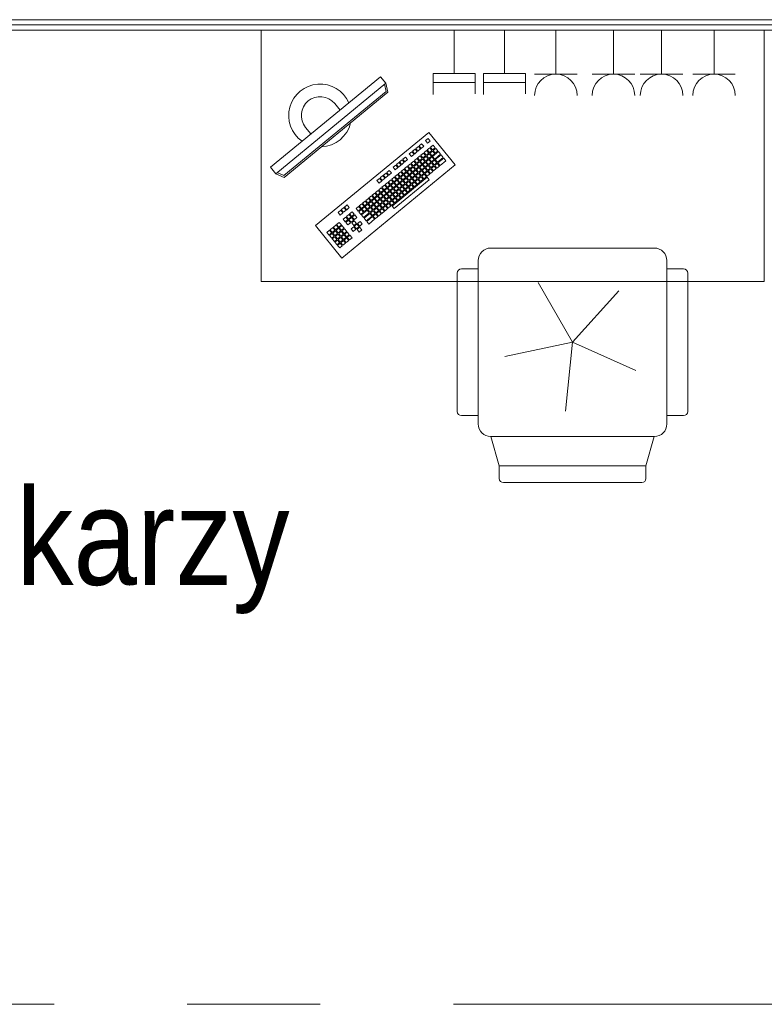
# Model space of a CAD drawing. Header units: centimetres. Extents: x -2424 to 1783, y 5 to 2907.
# Tile 56 of 99: x 890 to 1067, y 408 to 643. Entities that reach past the tile are written whole.
import ezdxf

# ---------------------------------------------------------------- set-up
doc = ezdxf.new("R2010")
doc.units = ezdxf.units.CM
doc.linetypes.add('Oś', pattern=[222.25, 127, -31.75, 31.75, -31.75])
for name, color, linetype, lineweight in [('A-AREA-IDEN', 2, 'Continuous', 13), ('A-WALL', 113, 'Continuous', 13), ('A-WALL-FNSH', 113, 'Continuous', 13), ('E-ELEC-EQPM', 71, 'Continuous', 9), ('I-FURN', 30, 'Continuous', 9), ('S-GRID', 1, 'Continuous', 13)]:
    doc.layers.add(name, color=color, linetype=linetype, lineweight=lineweight)
doc.styles.add('Arial_11', font='arial.ttf', dxfattribs={"width": 0.85, "height": 23})

msp = doc.modelspace()

# ---------------------------------------------------------------- linework, layer by layer
at = {"layer": 'A-WALL', "color": 251, "lineweight": 9}
for p, q in [((1207.38, 643.33), (542.38, 643.33)), ((1207.38, 642.08), (542.38, 642.08))]:
    msp.add_line(p, q, dxfattribs=at)
at = {"layer": 'A-WALL-FNSH', "color": 251, "lineweight": 9}
msp.add_line((542.38, 640.83), (1207.38, 640.83), dxfattribs=at)
at = {"layer": 'E-ELEC-EQPM', "color": 251, "lineweight": 9}
for p, q in [((993.38, 630.49), (993.38, 640.83)), ((1005.38, 630.49), (1005.38, 640.83)), ((1017.66, 630.33), (1017.66, 640.83)), ((1031.38, 630.33), (1031.38, 640.83)), ((1042.88, 630.33), (1042.88, 640.83)), ((1055.38, 630.33), (1055.38, 640.83)), ((988.38, 630.49), (988.38, 625.45)), ((998.38, 630.49), (988.38, 630.49)), ((998.38, 625.61), (998.38, 630.49)), ((1000.38, 630.49), (1000.38, 625.45)), ((1010.38, 630.49), (1000.38, 630.49)), ((1010.38, 625.61), (1010.38, 630.49)), ((1012.58, 630.33), (1022.74, 630.33)), ((1026.3, 630.33), (1036.46, 630.33)), ((1037.8, 630.33), (1047.96, 630.33)), ((1050.3, 630.33), (1060.46, 630.33)), ((998.38, 628.3), (988.38, 628.3)), ((1010.38, 628.3), (1000.38, 628.3))]:
    msp.add_line(p, q, dxfattribs=at)
for centre in [(1017.66, 625.25), (1031.38, 625.25), (1042.88, 625.25), (1055.38, 625.25)]:
    msp.add_arc(centre, 5.08, 0, 180, dxfattribs=at)
at = {"layer": 'I-FURN', "color": 251, "lineweight": 9}
for p, q in [((947.38, 580.83), (947.38, 640.83)), ((1067.38, 640.83), (1067.38, 580.83)), ((949.55, 608.12), (975.82, 629.71)), ((977.09, 628.17), (950.82, 606.57)), ((975.82, 629.71), (977.09, 628.17)), ((976.76, 627.9), (977.16, 626.15)), ((977.09, 628.17), (977.6, 626)), ((977.16, 626.15), (952.79, 606.11)), ((977.6, 626), (952.85, 605.65)), ((964.89, 623.32), (966.16, 621.77)), ((957.94, 617.6), (959.21, 616.06)), ((960.28, 594.17), (987.31, 616.4)), ((987.31, 616.4), (993.66, 608.67)), ((985.63, 613.72), (985.01, 613.21)), ((986.14, 613.1), (985.63, 613.72)), ((987.17, 614.99), (986.56, 614.48)), ((986.56, 614.48), (987.06, 613.86)), ((987.06, 613.86), (987.68, 614.37)), ((987.68, 614.37), (987.17, 614.99)), ((988.37, 613.38), (987.75, 612.87)), ((988.88, 612.76), (988.37, 613.38)), ((983.31, 611.81), (982.69, 611.31)), ((982.69, 611.31), (983.2, 610.69)), ((983.2, 610.69), (983.82, 611.2)), ((983.82, 611.2), (983.31, 611.81)), ((984.08, 612.45), (983.47, 611.94)), ((983.47, 611.94), (983.98, 611.32)), ((983.98, 611.32), (984.59, 611.83)), ((984.59, 611.83), (984.08, 612.45)), ((984.86, 613.08), (984.24, 612.58)), ((984.24, 612.58), (984.75, 611.96)), ((984.75, 611.96), (985.37, 612.47)), ((985.37, 612.47), (984.86, 613.08)), ((985.01, 613.21), (985.52, 612.59)), ((986.05, 611.48), (985.43, 610.97)), ((985.52, 612.59), (986.14, 613.1)), ((986.56, 610.86), (986.05, 611.48)), ((986.82, 612.11), (986.2, 611.6)), ((986.2, 611.6), (986.71, 610.98)), ((986.71, 610.98), (987.33, 611.49)), ((987.33, 611.49), (986.82, 612.11)), ((987.46, 611.34), (986.84, 610.83)), ((987.6, 612.75), (986.98, 612.24)), ((986.98, 612.24), (987.49, 611.62)), ((987.97, 610.72), (987.46, 611.34)), ((987.49, 611.62), (988.1, 612.13)), ((988.1, 612.13), (987.6, 612.75)), ((988.23, 611.97), (987.61, 611.46)), ((987.61, 611.46), (988.12, 610.85)), ((987.75, 612.87), (988.26, 612.25)), ((988.12, 610.85), (988.74, 611.36)), ((988.74, 611.36), (988.23, 611.97)), ((989.64, 611.84), (988.25, 610.69)), ((988.26, 612.25), (988.88, 612.76)), ((989, 612.61), (988.38, 612.1)), ((988.38, 612.1), (988.89, 611.48)), ((988.76, 610.07), (990.15, 611.22)), ((990.27, 611.06), (988.88, 609.92)), ((988.89, 611.48), (989.51, 611.99)), ((989.51, 611.99), (989, 612.61)), ((990.15, 611.22), (989.64, 611.84)), ((990.78, 610.45), (990.27, 611.06)), ((993.66, 608.67), (966.63, 586.44)), ((980.22, 609.27), (979.61, 608.76)), ((979.61, 608.76), (980.11, 608.15)), ((980.11, 608.15), (980.73, 608.65)), ((980.73, 608.65), (980.22, 609.27)), ((980.38, 609.4), (981, 609.91)), ((980.89, 608.78), (980.38, 609.4)), ((981.5, 609.29), (980.89, 608.78)), ((981, 609.91), (981.5, 609.29)), ((981.77, 610.54), (981.15, 610.03)), ((981.15, 610.03), (981.66, 609.42)), ((981.66, 609.42), (982.28, 609.93)), ((982.28, 609.93), (981.77, 610.54)), ((982.96, 608.93), (982.34, 608.43)), ((983.47, 608.32), (982.96, 608.93)), ((983.73, 609.57), (983.12, 609.06)), ((983.12, 609.06), (983.62, 608.44)), ((983.62, 608.44), (984.24, 608.95)), ((984.24, 608.95), (983.73, 609.57)), ((984.37, 608.8), (983.75, 608.29)), ((984.51, 610.2), (983.89, 609.7)), ((983.89, 609.7), (984.4, 609.08)), ((984.88, 608.18), (984.37, 608.8)), ((984.4, 609.08), (985.01, 609.59)), ((985.01, 609.59), (984.51, 610.2)), ((985.14, 609.43), (984.52, 608.92)), ((984.52, 608.92), (985.03, 608.31)), ((985.28, 610.84), (984.66, 610.33)), ((984.66, 610.33), (985.17, 609.71)), ((985.03, 608.31), (985.65, 608.81)), ((985.65, 608.81), (985.14, 609.43)), ((985.78, 608.66), (985.16, 608.15)), ((985.17, 609.71), (985.79, 610.22)), ((985.79, 610.22), (985.28, 610.84)), ((985.91, 610.07), (985.3, 609.56)), ((985.3, 609.56), (985.8, 608.94)), ((985.43, 610.97), (985.94, 610.35)), ((986.28, 608.04), (985.78, 608.66)), ((985.8, 608.94), (986.42, 609.45)), ((986.42, 609.45), (985.91, 610.07)), ((986.55, 609.3), (985.93, 608.79)), ((985.93, 608.79), (986.44, 608.17)), ((985.94, 610.35), (986.56, 610.86)), ((986.69, 610.7), (986.07, 610.19)), ((986.07, 610.19), (986.58, 609.58)), ((986.44, 608.17), (987.06, 608.68)), ((987.06, 608.68), (986.55, 609.3)), ((986.58, 609.58), (987.19, 610.08)), ((987.19, 610.08), (986.69, 610.7)), ((987.32, 609.93), (986.7, 609.42)), ((986.7, 609.42), (987.21, 608.8)), ((986.84, 610.83), (987.35, 610.21)), ((987.21, 608.8), (987.83, 609.31)), ((987.83, 609.31), (987.32, 609.93)), ((987.96, 609.16), (987.34, 608.65)), ((987.35, 610.21), (987.97, 610.72)), ((988.09, 610.57), (987.48, 610.06)), ((987.48, 610.06), (987.98, 609.44)), ((988.46, 608.54), (987.96, 609.16)), ((987.98, 609.44), (988.6, 609.95)), ((988.6, 609.95), (988.09, 610.57)), ((988.73, 609.79), (988.11, 609.29)), ((988.11, 609.29), (988.62, 608.67)), ((988.25, 610.69), (988.76, 610.07)), ((988.62, 608.67), (989.24, 609.18)), ((989.24, 609.18), (988.73, 609.79)), ((989.36, 609.02), (988.75, 608.51)), ((988.88, 609.92), (989.39, 609.3)), ((989.87, 608.4), (989.36, 609.02)), ((989.39, 609.3), (990.78, 610.45)), ((990.91, 610.29), (989.52, 609.15)), ((989.52, 609.15), (990.03, 608.53)), ((990.03, 608.53), (991.42, 609.67)), ((991.42, 609.67), (990.91, 610.29)), ((950.82, 606.57), (949.55, 608.12)), ((952.85, 605.65), (950.82, 606.57)), ((952.79, 606.11), (951.15, 606.84)), ((977.13, 606.73), (976.52, 606.22)), ((977.64, 606.11), (977.13, 606.73)), ((977.91, 607.37), (977.29, 606.86)), ((977.29, 606.86), (977.8, 606.24)), ((977.8, 606.24), (978.41, 606.75)), ((978.41, 606.75), (977.91, 607.37)), ((979.45, 608.64), (978.83, 608.13)), ((978.83, 608.13), (979.34, 607.51)), ((979.87, 606.39), (979.25, 605.89)), ((979.34, 607.51), (979.96, 608.02)), ((979.96, 608.02), (979.45, 608.64)), ((980.38, 605.78), (979.87, 606.39)), ((980.64, 607.03), (980.03, 606.52)), ((980.03, 606.52), (980.53, 605.9)), ((980.53, 605.9), (981.15, 606.41)), ((981.15, 606.41), (980.64, 607.03)), ((981.42, 607.66), (980.8, 607.16)), ((980.8, 607.16), (981.31, 606.54)), ((981.31, 606.54), (981.92, 607.05)), ((981.92, 607.05), (981.42, 607.66)), ((982.05, 606.89), (981.43, 606.38)), ((981.43, 606.38), (981.94, 605.77)), ((981.57, 607.79), (982.19, 608.3)), ((982.08, 607.17), (981.57, 607.79)), ((982.56, 606.27), (982.05, 606.89)), ((982.7, 607.68), (982.08, 607.17)), ((982.19, 608.3), (982.7, 607.68)), ((982.21, 607.02), (982.82, 607.53)), ((982.71, 606.4), (982.21, 607.02)), ((982.34, 608.43), (982.85, 607.81)), ((983.33, 606.91), (982.71, 606.4)), ((982.82, 607.53), (983.33, 606.91)), ((982.84, 606.25), (983.46, 606.75)), ((982.85, 607.81), (983.47, 608.32)), ((983.6, 608.16), (982.98, 607.65)), ((982.98, 607.65), (983.49, 607.04)), ((983.46, 606.75), (983.97, 606.14)), ((983.49, 607.04), (984.1, 607.54)), ((984.1, 607.54), (983.6, 608.16)), ((984.23, 607.39), (983.61, 606.88)), ((983.61, 606.88), (984.12, 606.26)), ((983.75, 608.29), (984.26, 607.67)), ((984.12, 606.26), (984.74, 606.77)), ((984.74, 606.77), (984.23, 607.39)), ((984.87, 606.62), (984.25, 606.11)), ((984.26, 607.67), (984.88, 608.18)), ((985, 608.02), (984.39, 607.52)), ((984.39, 607.52), (984.89, 606.9)), ((985.37, 606), (984.87, 606.62)), ((984.89, 606.9), (985.51, 607.41)), ((985.51, 607.41), (985, 608.02)), ((985.64, 607.25), (985.02, 606.74)), ((985.02, 606.74), (985.53, 606.13)), ((985.16, 608.15), (985.67, 607.53)), ((985.53, 606.13), (986.15, 606.63)), ((986.15, 606.63), (985.64, 607.25)), ((986.27, 606.48), (985.66, 605.97)), ((985.67, 607.53), (986.28, 608.04)), ((986.41, 607.89), (985.79, 607.38)), ((985.79, 607.38), (986.3, 606.76)), ((986.78, 605.86), (986.27, 606.48)), ((986.3, 606.76), (986.92, 607.27)), ((986.92, 607.27), (986.41, 607.89)), ((987.05, 607.12), (986.43, 606.61)), ((986.43, 606.61), (986.94, 605.99)), ((987.18, 608.52), (986.57, 608.01)), ((986.57, 608.01), (987.07, 607.4)), ((986.94, 605.99), (987.55, 606.5)), ((987.55, 606.5), (987.05, 607.12)), ((987.07, 607.4), (987.69, 607.9)), ((987.69, 607.9), (987.18, 608.52)), ((987.82, 607.75), (987.2, 607.24)), ((987.2, 607.24), (987.71, 606.62)), ((987.34, 608.65), (987.85, 608.03)), ((987.71, 606.62), (988.33, 607.13)), ((988.33, 607.13), (987.82, 607.75)), ((987.85, 608.03), (988.46, 608.54)), ((988.59, 608.39), (987.97, 607.88)), ((987.97, 607.88), (988.48, 607.26)), ((988.48, 607.26), (989.1, 607.77)), ((989.1, 607.77), (988.59, 608.39)), ((988.75, 608.51), (989.25, 607.89)), ((989.25, 607.89), (989.87, 608.4)), ((975.59, 605.46), (974.97, 604.95)), ((974.97, 604.95), (975.48, 604.34)), ((975.48, 604.34), (976.1, 604.84)), ((976.1, 604.84), (975.59, 605.46)), ((976.36, 606.1), (975.74, 605.59)), ((975.74, 605.59), (976.25, 604.97)), ((976.25, 604.97), (976.87, 605.48)), ((976.87, 605.48), (976.36, 606.1)), ((976.52, 606.22), (977.02, 605.61)), ((977.55, 604.49), (976.94, 603.98)), ((976.94, 603.98), (977.44, 603.36)), ((977.02, 605.61), (977.64, 606.11)), ((978.06, 603.87), (977.55, 604.49)), ((978.33, 605.12), (977.71, 604.62)), ((977.71, 604.62), (978.22, 604)), ((978.22, 604), (978.83, 604.51)), ((978.83, 604.51), (978.33, 605.12)), ((978.96, 604.35), (978.34, 603.84)), ((979.1, 605.76), (978.48, 605.25)), ((978.48, 605.25), (978.99, 604.63)), ((978.57, 598.85), (986.91, 605.71)), ((979.47, 603.73), (978.96, 604.35)), ((978.99, 604.63), (979.61, 605.14)), ((987.42, 605.09), (979.08, 598.23)), ((979.61, 605.14), (979.1, 605.76)), ((979.73, 604.99), (979.12, 604.48)), ((979.12, 604.48), (979.62, 603.86)), ((979.25, 605.89), (979.76, 605.27)), ((979.62, 603.86), (980.24, 604.37)), ((980.24, 604.37), (979.73, 604.99)), ((980.37, 604.21), (979.75, 603.71)), ((979.76, 605.27), (980.38, 605.78)), ((980.51, 605.62), (979.89, 605.11)), ((979.89, 605.11), (980.4, 604.5)), ((980.88, 603.6), (980.37, 604.21)), ((980.4, 604.5), (981.01, 605)), ((981.01, 605), (980.51, 605.62)), ((981.14, 604.85), (980.52, 604.34)), ((980.52, 604.34), (981.03, 603.72)), ((981.28, 606.26), (980.66, 605.75)), ((980.66, 605.75), (981.17, 605.13)), ((981.03, 603.72), (981.65, 604.23)), ((981.65, 604.23), (981.14, 604.85)), ((981.78, 604.08), (981.16, 603.57)), ((981.17, 605.13), (981.79, 605.64)), ((981.79, 605.64), (981.28, 606.26)), ((981.91, 605.48), (981.3, 604.98)), ((981.3, 604.98), (981.8, 604.36)), ((982.28, 603.46), (981.78, 604.08)), ((981.8, 604.36), (982.42, 604.87)), ((982.42, 604.87), (981.91, 605.48)), ((982.55, 604.71), (981.93, 604.2)), ((981.93, 604.2), (983.07, 602.81)), ((981.94, 605.77), (982.56, 606.27)), ((982.69, 606.12), (982.07, 605.61)), ((982.07, 605.61), (982.58, 604.99)), ((982.44, 603.59), (983.06, 604.09)), ((983.06, 604.09), (982.55, 604.71)), ((982.58, 604.99), (983.19, 605.5)), ((983.19, 605.5), (982.69, 606.12)), ((983.32, 605.35), (982.7, 604.84)), ((982.7, 604.84), (983.21, 604.22)), ((983.35, 605.63), (982.84, 606.25)), ((983.21, 604.22), (983.83, 604.73)), ((983.83, 604.73), (983.32, 605.35)), ((983.96, 604.57), (983.34, 604.07)), ((983.34, 604.07), (983.85, 603.45)), ((983.97, 606.14), (983.35, 605.63)), ((983.48, 605.47), (984.09, 605.98)), ((983.98, 604.86), (983.48, 605.47)), ((983.85, 603.45), (984.46, 603.96)), ((984.46, 603.96), (983.96, 604.57)), ((984.6, 605.36), (983.98, 604.86)), ((984.09, 605.98), (984.6, 605.36)), ((984.11, 604.7), (984.73, 605.21)), ((984.62, 604.08), (984.11, 604.7)), ((984.25, 606.11), (984.76, 605.49)), ((985.24, 604.59), (984.62, 604.08)), ((984.73, 605.21), (985.24, 604.59)), ((984.76, 605.49), (985.37, 606)), ((985.5, 605.85), (984.88, 605.34)), ((984.88, 605.34), (985.39, 604.72)), ((985.39, 604.72), (986.01, 605.23)), ((986.01, 605.23), (985.5, 605.85)), ((985.66, 605.97), (986.16, 605.35)), ((986.16, 605.35), (986.78, 605.86)), ((986.91, 605.71), (987.42, 605.09)), ((974.46, 601.95), (973.85, 601.44)), ((974.97, 601.33), (974.46, 601.95)), ((975.24, 602.58), (974.62, 602.08)), ((974.62, 602.08), (975.13, 601.46)), ((975.13, 601.46), (975.74, 601.97)), ((975.74, 601.97), (975.24, 602.58)), ((975.87, 601.81), (975.25, 601.3)), ((976.01, 603.22), (975.39, 602.71)), ((975.39, 602.71), (975.9, 602.09)), ((976.38, 601.19), (975.87, 601.81)), ((975.9, 602.09), (976.52, 602.6)), ((976.52, 602.6), (976.01, 603.22)), ((976.64, 602.45), (976.03, 601.94)), ((976.03, 601.94), (976.53, 601.32)), ((976.78, 603.85), (976.16, 603.35)), ((976.16, 603.35), (976.67, 602.73)), ((976.53, 601.32), (977.15, 601.83)), ((977.15, 601.83), (976.64, 602.45)), ((977.28, 601.67), (976.66, 601.17)), ((976.67, 602.73), (977.29, 603.24)), ((977.29, 603.24), (976.78, 603.85)), ((977.42, 603.08), (976.8, 602.57)), ((976.8, 602.57), (977.31, 601.96)), ((977.79, 601.06), (977.28, 601.67)), ((977.31, 601.96), (977.92, 602.46)), ((977.92, 602.46), (977.42, 603.08)), ((978.05, 602.31), (977.43, 601.8)), ((977.43, 601.8), (977.94, 601.18)), ((977.44, 603.36), (978.06, 603.87)), ((978.19, 603.72), (977.57, 603.21)), ((977.57, 603.21), (978.08, 602.59)), ((977.94, 601.18), (978.56, 601.69)), ((978.56, 601.69), (978.05, 602.31)), ((978.08, 602.59), (978.7, 603.1)), ((978.7, 603.1), (978.19, 603.72)), ((978.82, 602.94), (978.21, 602.44)), ((978.21, 602.44), (978.71, 601.82)), ((978.34, 603.84), (978.85, 603.23)), ((978.71, 601.82), (979.33, 602.33)), ((979.33, 602.33), (978.82, 602.94)), ((979.46, 602.17), (978.84, 601.66)), ((978.84, 601.66), (979.35, 601.05)), ((978.85, 603.23), (979.47, 603.73)), ((979.6, 603.58), (978.98, 603.07)), ((978.98, 603.07), (979.49, 602.45)), ((979.97, 601.55), (979.46, 602.17)), ((979.49, 602.45), (980.1, 602.96)), ((980.1, 602.96), (979.6, 603.58)), ((980.23, 602.81), (979.61, 602.3)), ((979.61, 602.3), (980.12, 601.68)), ((979.75, 603.71), (980.26, 603.09)), ((980.12, 601.68), (980.74, 602.19)), ((980.74, 602.19), (980.23, 602.81)), ((980.87, 602.03), (980.25, 601.53)), ((980.26, 603.09), (980.88, 603.6)), ((981, 603.44), (980.39, 602.93)), ((980.39, 602.93), (980.89, 602.32)), ((981.38, 601.42), (980.87, 602.03)), ((980.89, 602.32), (981.51, 602.82)), ((981.51, 602.82), (981, 603.44)), ((981.64, 602.67), (981.02, 602.16)), ((981.02, 602.16), (981.53, 601.54)), ((981.16, 603.57), (981.67, 602.95)), ((981.53, 601.54), (982.15, 602.05)), ((982.15, 602.05), (981.64, 602.67)), ((981.67, 602.95), (982.28, 603.46)), ((982.41, 603.3), (981.79, 602.8)), ((981.79, 602.8), (982.3, 602.18)), ((982.3, 602.18), (982.92, 602.69)), ((982.92, 602.69), (982.41, 603.3)), ((983.18, 603.94), (982.57, 603.43)), ((983.07, 602.81), (983.69, 603.32)), ((983.69, 603.32), (983.18, 603.94)), ((971.37, 599.41), (970.76, 598.9)), ((971.88, 598.79), (971.37, 599.41)), ((972.15, 600.04), (971.53, 599.53)), ((971.53, 599.53), (972.04, 598.92)), ((972.04, 598.92), (972.66, 599.42)), ((972.66, 599.42), (972.15, 600.04)), ((972.78, 599.27), (972.16, 598.76)), ((972.92, 600.68), (972.3, 600.17)), ((972.3, 600.17), (972.81, 599.55)), ((973.29, 598.65), (972.78, 599.27)), ((972.81, 599.55), (973.43, 600.06)), ((973.43, 600.06), (972.92, 600.68)), ((973.55, 599.91), (972.94, 599.4)), ((972.94, 599.4), (973.44, 598.78)), ((973.69, 601.31), (973.07, 600.8)), ((973.07, 600.8), (973.58, 600.19)), ((973.44, 598.78), (974.06, 599.29)), ((974.06, 599.29), (973.55, 599.91)), ((973.58, 600.19), (974.2, 600.69)), ((974.2, 600.69), (973.69, 601.31)), ((974.33, 600.54), (973.71, 600.03)), ((973.71, 600.03), (974.22, 599.41)), ((973.85, 601.44), (974.35, 600.82)), ((974.22, 599.41), (974.84, 599.92)), ((974.84, 599.92), (974.33, 600.54)), ((974.96, 599.77), (974.34, 599.26)), ((974.34, 599.26), (974.85, 598.64)), ((974.35, 600.82), (974.97, 601.33)), ((975.1, 601.18), (974.48, 600.67)), ((974.48, 600.67), (974.99, 600.05)), ((975.47, 599.15), (974.96, 599.77)), ((974.99, 600.05), (975.61, 600.56)), ((975.61, 600.56), (975.1, 601.18)), ((975.73, 600.4), (975.12, 599.9)), ((975.12, 599.9), (975.62, 599.28)), ((975.25, 601.3), (975.76, 600.68)), ((975.62, 599.28), (976.24, 599.79)), ((976.24, 599.79), (975.73, 600.4)), ((976.37, 599.63), (975.75, 599.12)), ((975.76, 600.68), (976.38, 601.19)), ((976.51, 601.04), (975.89, 600.53)), ((975.89, 600.53), (976.4, 599.91)), ((976.88, 599.01), (976.37, 599.63)), ((976.4, 599.91), (977.02, 600.42)), ((977.02, 600.42), (976.51, 601.04)), ((977.14, 600.27), (976.52, 599.76)), ((976.52, 599.76), (977.03, 599.14)), ((976.66, 601.17), (977.17, 600.55)), ((977.03, 599.14), (977.65, 599.65)), ((977.65, 599.65), (977.14, 600.27)), ((977.78, 599.49), (977.16, 598.99)), ((977.17, 600.55), (977.79, 601.06)), ((977.91, 600.9), (977.3, 600.39)), ((977.3, 600.39), (977.8, 599.78)), ((978.29, 598.88), (977.78, 599.49)), ((977.8, 599.78), (978.42, 600.28)), ((978.42, 600.28), (977.91, 600.9)), ((978.55, 600.13), (977.93, 599.62)), ((977.93, 599.62), (978.44, 599)), ((978.69, 601.54), (978.07, 601.03)), ((978.07, 601.03), (978.58, 600.41)), ((978.44, 599), (979.06, 599.51)), ((979.06, 599.51), (978.55, 600.13)), ((978.58, 600.41), (979.2, 600.92)), ((979.2, 600.92), (978.69, 601.54)), ((979.32, 600.76), (978.7, 600.26)), ((978.7, 600.26), (979.21, 599.64)), ((979.21, 599.64), (979.83, 600.15)), ((979.83, 600.15), (979.32, 600.76)), ((979.35, 601.05), (979.97, 601.55)), ((980.09, 601.4), (979.48, 600.89)), ((979.48, 600.89), (979.98, 600.27)), ((979.98, 600.27), (980.6, 600.78)), ((980.6, 600.78), (980.09, 601.4)), ((980.25, 601.53), (980.76, 600.91)), ((980.76, 600.91), (981.38, 601.42)), ((966.32, 597.84), (965.7, 597.33)), ((965.7, 597.33), (966.21, 596.71)), ((966.21, 596.71), (966.83, 597.22)), ((966.83, 597.22), (966.32, 597.84)), ((967.09, 598.48), (966.47, 597.97)), ((966.47, 597.97), (966.98, 597.35)), ((966.98, 597.35), (967.6, 597.86)), ((967.6, 597.86), (967.09, 598.48)), ((967.86, 599.11), (967.25, 598.6)), ((967.25, 598.6), (967.75, 597.98)), ((967.75, 597.98), (968.37, 598.49)), ((968.37, 598.49), (967.86, 599.11)), ((969.06, 597.5), (968.44, 596.99)), ((968.44, 596.99), (968.95, 596.38)), ((969.57, 596.88), (969.06, 597.5)), ((970.6, 598.77), (969.98, 598.26)), ((969.98, 598.26), (970.49, 597.65)), ((970.49, 597.65), (971.11, 598.15)), ((971.11, 598.15), (970.6, 598.77)), ((971.24, 598), (970.62, 597.49)), ((970.62, 597.49), (971.13, 596.87)), ((970.76, 598.9), (971.27, 598.28)), ((971.13, 596.87), (971.75, 597.38)), ((971.75, 597.38), (971.24, 598)), ((972.65, 597.86), (971.25, 596.72)), ((971.27, 598.28), (971.88, 598.79)), ((972.01, 598.64), (971.39, 598.13)), ((971.39, 598.13), (971.9, 597.51)), ((971.76, 596.1), (973.15, 597.24)), ((973.28, 597.09), (971.89, 595.95)), ((971.9, 597.51), (972.52, 598.02)), ((972.52, 598.02), (972.01, 598.64)), ((972.16, 598.76), (972.67, 598.14)), ((973.15, 597.24), (972.65, 597.86)), ((972.67, 598.14), (973.29, 598.65)), ((973.42, 598.5), (972.8, 597.99)), ((972.8, 597.99), (973.31, 597.37)), ((973.79, 596.47), (973.28, 597.09)), ((973.31, 597.37), (973.93, 597.88)), ((973.93, 597.88), (973.42, 598.5)), ((974.05, 597.73), (973.43, 597.22)), ((973.43, 597.22), (973.94, 596.6)), ((974.19, 599.13), (973.57, 598.62)), ((973.57, 598.62), (974.08, 598.01)), ((973.94, 596.6), (974.56, 597.11)), ((974.56, 597.11), (974.05, 597.73)), ((974.69, 596.95), (974.07, 596.44)), ((974.08, 598.01), (974.7, 598.52)), ((974.7, 598.52), (974.19, 599.13)), ((974.83, 598.36), (974.21, 597.85)), ((974.21, 597.85), (974.72, 597.23)), ((975.2, 596.34), (974.69, 596.95)), ((974.72, 597.23), (975.33, 597.74)), ((975.33, 597.74), (974.83, 598.36)), ((975.46, 597.59), (974.84, 597.08)), ((974.84, 597.08), (975.35, 596.46)), ((974.85, 598.64), (975.47, 599.15)), ((975.6, 599), (974.98, 598.49)), ((974.98, 598.49), (975.49, 597.87)), ((975.35, 596.46), (975.97, 596.97)), ((975.97, 596.97), (975.46, 597.59)), ((975.49, 597.87), (976.11, 598.38)), ((976.11, 598.38), (975.6, 599)), ((976.23, 598.22), (975.61, 597.72)), ((975.61, 597.72), (976.12, 597.1)), ((975.75, 599.12), (976.26, 598.5)), ((976.12, 597.1), (976.74, 597.61)), ((976.74, 597.61), (976.23, 598.22)), ((976.26, 598.5), (976.88, 599.01)), ((977, 598.86), (976.39, 598.35)), ((976.39, 598.35), (976.9, 597.73)), ((976.9, 597.73), (977.51, 598.24)), ((977.51, 598.24), (977, 598.86)), ((977.16, 598.99), (977.67, 598.37)), ((977.67, 598.37), (978.29, 598.88)), ((979.08, 598.23), (978.57, 598.85)), ((965.97, 594.96), (965.35, 594.45)), ((966.48, 594.34), (965.97, 594.96)), ((967.51, 596.23), (966.89, 595.72)), ((966.89, 595.72), (967.4, 595.11)), ((967.4, 595.11), (968.02, 595.61)), ((968.02, 595.61), (967.51, 596.23)), ((968.15, 595.46), (967.53, 594.95)), ((967.53, 594.95), (968.04, 594.33)), ((968.29, 596.87), (967.67, 596.36)), ((967.67, 596.36), (968.18, 595.74)), ((968.04, 594.33), (968.66, 594.84)), ((968.66, 594.84), (968.15, 595.46)), ((968.18, 595.74), (968.79, 596.25)), ((968.79, 596.25), (968.29, 596.87)), ((968.92, 596.09), (968.3, 595.59)), ((968.3, 595.59), (968.81, 594.97)), ((968.81, 594.97), (969.43, 595.48)), ((969.43, 595.48), (968.92, 596.09)), ((969.56, 595.32), (968.94, 594.81)), ((968.94, 594.81), (969.45, 594.2)), ((968.95, 596.38), (969.57, 596.88)), ((969.69, 596.73), (969.07, 596.22)), ((969.07, 596.22), (969.58, 595.6)), ((969.45, 594.2), (970.06, 594.7)), ((970.06, 594.7), (969.56, 595.32)), ((969.58, 595.6), (970.2, 596.11)), ((970.2, 596.11), (969.69, 596.73)), ((970.96, 595.18), (970.35, 594.68)), ((970.35, 594.68), (970.85, 594.06)), ((970.85, 594.06), (971.47, 594.57)), ((971.47, 594.57), (970.96, 595.18)), ((971.25, 596.72), (971.76, 596.1)), ((971.89, 595.95), (972.4, 595.33)), ((972.4, 595.33), (973.79, 596.47)), ((973.92, 596.32), (972.53, 595.17)), ((972.53, 595.17), (973.03, 594.56)), ((973.03, 594.56), (974.42, 595.7)), ((974.42, 595.7), (973.92, 596.32)), ((974.07, 596.44), (974.58, 595.83)), ((974.58, 595.83), (975.2, 596.34)), ((966.63, 586.44), (960.28, 594.17)), ((963.65, 593.06), (963.03, 592.55)), ((963.03, 592.55), (963.54, 591.93)), ((963.54, 591.93), (964.16, 592.44)), ((964.16, 592.44), (963.65, 593.06)), ((964.29, 592.28), (963.67, 591.78)), ((964.42, 593.69), (963.81, 593.18)), ((963.81, 593.18), (964.31, 592.57)), ((964.79, 591.67), (964.29, 592.28)), ((964.31, 592.57), (964.93, 593.07)), ((964.93, 593.07), (964.42, 593.69)), ((965.06, 592.92), (964.44, 592.41)), ((964.44, 592.41), (964.95, 591.79)), ((965.2, 594.33), (964.58, 593.82)), ((964.58, 593.82), (965.09, 593.2)), ((964.95, 591.79), (965.57, 592.3)), ((965.57, 592.3), (965.06, 592.92)), ((965.09, 593.2), (965.7, 593.71)), ((965.7, 593.71), (965.2, 594.33)), ((965.83, 593.55), (965.21, 593.05)), ((965.21, 593.05), (965.72, 592.43)), ((965.35, 594.45), (965.86, 593.84)), ((965.72, 592.43), (966.34, 592.94)), ((966.34, 592.94), (965.83, 593.55)), ((966.47, 592.78), (965.85, 592.27)), ((965.85, 592.27), (966.36, 591.66)), ((965.86, 593.84), (966.48, 594.34)), ((966.6, 594.19), (965.99, 593.68)), ((965.99, 593.68), (966.49, 593.06)), ((966.97, 592.16), (966.47, 592.78)), ((966.49, 593.06), (967.11, 593.57)), ((967.11, 593.57), (966.6, 594.19)), ((967.24, 593.42), (966.62, 592.91)), ((966.62, 592.91), (967.13, 592.29)), ((967.13, 592.29), (967.75, 592.8)), ((967.75, 592.8), (967.24, 593.42)), ((967.87, 592.64), (967.26, 592.14)), ((968.38, 592.03), (967.87, 592.64)), ((969.42, 593.91), (968.8, 593.41)), ((968.8, 593.41), (969.31, 592.79)), ((969.31, 592.79), (969.93, 593.3)), ((969.93, 593.3), (969.42, 593.91)), ((970.19, 594.55), (969.57, 594.04)), ((969.57, 594.04), (970.08, 593.42)), ((970.08, 593.42), (970.7, 593.93)), ((970.7, 593.93), (970.19, 594.55)), ((970.83, 593.78), (970.21, 593.27)), ((970.21, 593.27), (970.72, 592.65)), ((970.72, 592.65), (971.33, 593.16)), ((971.33, 593.16), (970.83, 593.78)), ((963.67, 591.78), (964.18, 591.16)), ((964.18, 591.16), (964.79, 591.67)), ((964.92, 591.51), (964.3, 591)), ((964.3, 591), (964.81, 590.39)), ((964.81, 590.39), (965.43, 590.89)), ((965.43, 590.89), (964.92, 591.51)), ((965.56, 590.74), (964.94, 590.23)), ((964.94, 590.23), (965.45, 589.61)), ((965.69, 592.15), (965.08, 591.64)), ((965.08, 591.64), (965.58, 591.02)), ((965.45, 589.61), (966.06, 590.12)), ((966.06, 590.12), (965.56, 590.74)), ((966.19, 589.97), (965.57, 589.46)), ((965.58, 591.02), (966.2, 591.53)), ((966.2, 591.53), (965.69, 592.15)), ((966.33, 591.37), (965.71, 590.87)), ((965.71, 590.87), (966.22, 590.25)), ((966.7, 589.35), (966.19, 589.97)), ((966.22, 590.25), (966.84, 590.76)), ((966.84, 590.76), (966.33, 591.37)), ((966.96, 590.6), (966.35, 590.09)), ((966.35, 590.09), (966.85, 589.48)), ((966.36, 591.66), (966.97, 592.16)), ((967.1, 592.01), (966.48, 591.5)), ((966.48, 591.5), (966.99, 590.88)), ((966.85, 589.48), (967.47, 589.98)), ((967.47, 589.98), (966.96, 590.6)), ((966.99, 590.88), (967.61, 591.39)), ((967.61, 591.39), (967.1, 592.01)), ((967.74, 591.24), (967.12, 590.73)), ((967.12, 590.73), (967.63, 590.11)), ((967.26, 592.14), (967.76, 591.52)), ((967.63, 590.11), (968.24, 590.62)), ((968.24, 590.62), (967.74, 591.24)), ((967.76, 591.52), (968.38, 592.03)), ((968.51, 591.87), (967.89, 591.36)), ((967.89, 591.36), (968.4, 590.75)), ((968.4, 590.75), (969.02, 591.25)), ((969.02, 591.25), (968.51, 591.87)), ((965.57, 589.46), (966.08, 588.84)), ((966.08, 588.84), (966.7, 589.35)), ((1002.14, 588.83), (1041.14, 588.83)), ((999.14, 546.83), (999.14, 585.83)), ((1044.14, 585.83), (1044.14, 546.83)), ((994.14, 549.83), (994.14, 582.83)), ((999.14, 583.83), (995.14, 583.83)), ((1044.14, 583.83), (1048.14, 583.83)), ((1049.14, 582.83), (1049.14, 549.83)), ((1067.38, 580.83), (947.38, 580.83)), ((1021.64, 566.33), (1013.39, 580.61)), ((1021.64, 566.33), (1032.69, 578.59)), ((1005.51, 562.9), (1021.64, 566.33)), ((1021.64, 566.33), (1019.92, 549.92)), ((1036.72, 559.61), (1021.64, 566.33)), ((999.14, 548.83), (995.14, 548.83)), ((1044.14, 548.83), (1048.14, 548.83)), ((1002.14, 543.83), (1004.14, 536.83)), ((1041.14, 543.83), (1002.14, 543.83)), ((1039.14, 536.83), (1041.14, 543.83)), ((1004.14, 536.83), (1004.14, 533.83)), ((1039.14, 536.83), (1004.14, 536.83)), ((1039.14, 533.83), (1039.14, 536.83)), ((1038.14, 532.83), (1005.14, 532.83))]:
    msp.add_line(p, q, dxfattribs=at)
for centre, radius, start, end in [((961.41, 620.46), 7.5, 23.9646, 234.8966), ((961.41, 620.46), 4.5, 39.4306, 219.4306), ((961.41, 620.46), 7.5, 272.5607, 346.3005), ((1002.14, 585.83), 3, 90, 180), ((1041.14, 585.83), 3, 0, 90), ((995.14, 582.83), 1, 90, 180), ((1048.14, 582.83), 1, 0, 90), ((995.14, 549.83), 1, 180, 270), ((1048.14, 549.83), 1, 270, 0), ((1002.14, 546.83), 3, 180, 270), ((1041.14, 546.83), 3, 270, 0), ((1005.14, 533.83), 1, 180, 270), ((1038.14, 533.83), 1, 270, 0)]:
    msp.add_arc(centre, radius, start, end, dxfattribs=at)
at = {"layer": 'S-GRID', "color": 251, "linetype": 'Oś', "lineweight": 9}
msp.add_line((1342.46, 408.33), (-1368.76, 408.33), dxfattribs=at)

# ---------------------------------------------------------------- texts
at = {"layer": 'A-AREA-IDEN', "color": 251, "lineweight": 9, "style": 'Arial_11', "width": 0.85}
msp.add_text('Pok. lekarzy', height=23, dxfattribs=at).set_placement((805.42, 508.44))

doc.saveas('drawing.dxf')
